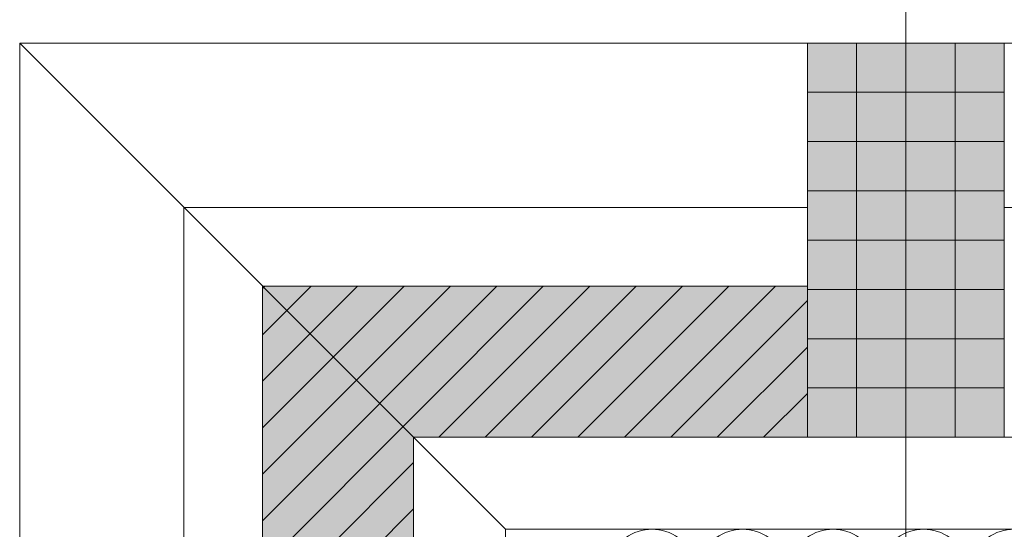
# Model space of a CAD drawing. Header units: metres. Extents: x -167 to 152, y -127 to 99.
# Tile 70 of 225: x -39.825 to -39.075, y 0.305 to 0.693. Entities that reach past the tile are written whole.
import ezdxf

# ---------------------------------------------------------------- set-up
doc = ezdxf.new("R2010")
doc.units = ezdxf.units.M
doc.header["$PDMODE"] = 1
doc.header["$PDSIZE"] = -2
doc.linetypes.add('Achsen 01', pattern=[5.291531, 3.175, -1.058062, 0.352704, -0.705764])
doc.layers.get('0').update_dxf_attribs({"lineweight": 25})
for name, color, linetype, lineweight, true_color in [('014_Fassadenarbeiten-000 Aufsicht Betonfertigteile', 7, 'Continuous', 9, 0xc0c0c0), ('014_Fassadenarbeiten-000 Aufsicht Mauerwerk', 7, 'Continuous', 9, 0xa6a6a6), ('014_Fassadenarbeiten-330 mineralische Dämmung', 7, 'Continuous', 9, 0x666666), ('AV1-Achsen', 1, 'Achsen 01', 18, 0xff0000)]:
    doc.layers.add(name, color=color, linetype=linetype, lineweight=lineweight, true_color=true_color)
for name, color, linetype, lineweight in [('014_Fassadenarbeiten-330 Betonfertigteile vertikal', 7, 'Continuous', 9), ('014_Fassadenarbeiten-330 Mauerwerk 11.5cm', 7, 'Continuous', 9), ('_GRU (2D)', 7, 'Continuous', 9), ('_OG 1 (2D)', 7, 'Continuous', 9), ('Bemaßung-Bemaßung', 7, 'Continuous', 9)]:
    doc.layers.add(name, color=color, linetype=linetype, lineweight=lineweight)
doc.layers.get('0').freeze()
doc.styles.add('Arial', font='arial.ttf')
doc.dimstyles.new('COE 50', dxfattribs={"dimtxt": 126.090495, "dimasz": 0.001414, "dimexe": 0.001, "dimexo": 0.01, "dimgap": 0.001, "dimtad": 1, "dimdec": 3, "dimtxsty": 'Arial', "dimblk": 'VW_SLASH-4', "dimblk1": 'VW_SLASH-4', "dimblk2": 'VW_SLASH-4', "dimcen": 0, "dimadec": 3, "dimazin": 0, "dimtfac": 0.8, "dimtdec": 3, "dimtix": 1, "dimtmove": 0, "dimatfit": 0, "dimldrblk": 'VW_SLASH-3', "dimfxl": 0.002, "dimfxlon": 1, "dimfrac": 2, "dimtolj": 1, "dimarcsym": 0})

# ---------------------------------------------------------------- blocks, each defined once
blk = doc.blocks.new('Group-276')
at = {"layer": '014_Fassadenarbeiten-330 mineralische Dämmung', "transparency": 33554687, "flags": 128}
blk.add_lwpolyline([(0.26, 39.03477, 1.372583), (0.26, 39.10034), (0.17, 39.07142, -1.372995), (0.17, 39.13699), (0.26, 39.10372, 1.372583), (0.26, 39.16929), (0.17, 39.14036, -1.372995), (0.17, 39.20593), (0.26, 39.17266, 1.372583), (0.26, 39.23823), (0.17, 39.20931, -1.372995), (0.17, 39.27488), (0.26, 39.24161, 1.372583), (0.26, 39.30718), (0.17, 39.27825, -1.372995), (0.17, 39.34382), (0.26, 39.31055, 1.372583), (0.26, 39.37612), (0.17, 39.3472, -1.372995), (0.17, 39.41277)], format="xyb", dxfattribs=at)
blk = doc.blocks.new('Group-277')
at = {"layer": '014_Fassadenarbeiten-330 mineralische Dämmung', "transparency": 33554687}
blk.add_blockref('Group-276', (0, 0), dxfattribs=at)
blk = doc.blocks.new('Parametric Object-39')
at = {"layer": '014_Fassadenarbeiten-330 mineralische Dämmung', "color": 7, "transparency": 33554687}
blk.add_blockref('Group-277', (0, 0), dxfattribs=at)
at = {"layer": '014_Fassadenarbeiten-330 mineralische Dämmung', "color": 0, "flags": 1}
for tag in ['instanceID', 'prm0_value', 'prm1_value', 'prm2_value', 'prm3_value', 'prm4_value', 'prm5_value', 'prm6_value', 'IFC_UUID', 'prm0_name', 'prm0_type', 'prm2_name', 'prm2_type', 'prm3_name', 'prm3_type', 'prm6_name', 'prm6_type', 'prm1_name', 'prm1_type', 'prm4_name', 'prm4_type', 'prm5_name', 'prm5_type']:
    blk.add_attdef(tag, (-39.455, 0.11541), '', height=0.00018, dxfattribs=at)
blk = doc.blocks.new('VW_SLASH-4')
at = {"color": 0, "linetype": 'ByBlock', "lineweight": -2, "transparency": 16777216}
blk.add_line((0, 0), (-1, 0), dxfattribs=at)
at = {"color": 0, "linetype": 'Continuous', "lineweight": 15, "transparency": 16777216, "flags": 128}
blk.add_lwpolyline([(0.5, 0.5), (-0.5, -0.5)], dxfattribs=at)
blk = doc.blocks.new('*D433')
at = {"layer": 'Bemaßung-Bemaßung', "color": 0, "lineweight": -2}
for p, q in [((-41.725, 0.675), (-41.875, 0.675)), ((-41.825, -22.20431), (-41.825, 0.60431)), ((-41.725, -22.275), (-41.875, -22.275))]:
    blk.add_line(p, q, dxfattribs=at)
at = {"layer": 'Defpoints', "color": 0}
for p in [(-41.825, 0.675), (-39.825, 0.675), (-39.825, -22.275)]:
    blk.add_point(p, dxfattribs=at)
at = {"layer": 'Bemaßung-Bemaßung', "color": 0, "lineweight": -2, "xscale": 0.070693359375, "yscale": 0.070693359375, "zscale": 0.070693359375}
for p, rotation in [((-41.825, 0.675), 90), ((-41.825, -22.275), 270)]:
    blk.add_blockref('VW_SLASH-4', p, dxfattribs=dict(at, rotation=rotation))
at = {"layer": 'Bemaßung-Bemaßung', "color": 0, "insert": (-41.95077, -10.8), "char_height": 0.12609, "attachment_point": 5, "rotation": 90, "style": 'Arial'}
blk.add_mtext('\\A1;22,95', dxfattribs=at)
blk = doc.blocks.new('VW_SLASH-3')
at = {"color": 0, "linetype": 'ByBlock', "lineweight": -2, "transparency": 16777216}
blk.add_line((0, 0), (-1, 0), dxfattribs=at)
at = {"color": 0, "linetype": 'Continuous', "lineweight": 15, "transparency": 16777216, "flags": 128}
blk.add_lwpolyline([(0.5, 0.5), (-0.5, -0.5)], dxfattribs=at)
blk = doc.blocks.new('*D569')
at = {"layer": 'Bemaßung-Bemaßung', "color": 0, "linetype": 'Continuous', "lineweight": -2}
for p, q in [((-41.225, 0.49), (-41.375, 0.49)), ((-41.325, 0.41931), (-41.325, 0.14569)), ((-41.225, 0.075), (-41.375, 0.075))]:
    blk.add_line(p, q, dxfattribs=at)
at = {"layer": 'Defpoints', "color": 0}
for p in [(-39.64, 0.49), (-41.325, 0.075), (-39.825, 0.075)]:
    blk.add_point(p, dxfattribs=at)
at = {"layer": 'Bemaßung-Bemaßung', "color": 0, "lineweight": -2, "xscale": 0.070693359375, "yscale": 0.070693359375, "zscale": 0.070693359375}
for p, rotation in [((-41.325, 0.49), 90), ((-41.325, 0.075), 270)]:
    blk.add_blockref('VW_SLASH-4', p, dxfattribs=dict(at, rotation=rotation))
at = {"layer": 'Bemaßung-Bemaßung', "color": 0, "insert": (-41.45928, 0.2825), "char_height": 0.1260905, "attachment_point": 5, "rotation": 90, "style": 'Arial'}
blk.add_mtext('\\A1;41\\S5^ ;', dxfattribs=at)
blk = doc.blocks.new('*D570')
at = {"layer": 'Bemaßung-Bemaßung', "color": 0, "linetype": 'Continuous', "lineweight": -2}
for p, q in [((-41.325, 0.74569), (-41.325, 0.81639)), ((-41.225, 0.675), (-41.375, 0.675)), ((-41.325, 0.675), (-41.325, 0.49)), ((-41.225, 0.49), (-41.375, 0.49)), ((-41.325, 0.41931), (-41.325, 0.34861))]:
    blk.add_line(p, q, dxfattribs=at)
at = {"layer": 'Defpoints', "color": 0}
for p in [(-39.225, 0.675), (-41.325, 0.49), (-39.64, 0.49)]:
    blk.add_point(p, dxfattribs=at)
at = {"layer": 'Bemaßung-Bemaßung', "color": 0, "lineweight": -2, "xscale": 0.070693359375, "yscale": 0.070693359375, "zscale": 0.070693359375}
for p, rotation in [((-41.325, 0.675), 270), ((-41.325, 0.49), 90)]:
    blk.add_blockref('VW_SLASH-4', p, dxfattribs=dict(at, rotation=rotation))
at = {"layer": 'Bemaßung-Bemaßung', "color": 0, "insert": (-41.47642, 0.81375), "char_height": 0.1260905, "attachment_point": 5, "rotation": 90, "style": 'Arial'}
blk.add_mtext('\\A1;18\\S5^ ;', dxfattribs=at)
blk = doc.blocks.new('*D602')
at = {"layer": 'Bemaßung-Bemaßung', "color": 0, "linetype": 'Continuous', "lineweight": -2}
for p, q in [((-40.225, 0.675), (-40.375, 0.675)), ((-40.325, 0.60431), (-40.325, 0.19569)), ((-40.225, 0.125), (-40.375, 0.125))]:
    blk.add_line(p, q, dxfattribs=at)
at = {"layer": 'Defpoints', "color": 0}
for p in [(-39.225, 0.675), (-40.325, 0.125), (-39.275, 0.125)]:
    blk.add_point(p, dxfattribs=at)
at = {"layer": 'Bemaßung-Bemaßung', "color": 0, "lineweight": -2, "xscale": 0.070693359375, "yscale": 0.070693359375, "zscale": 0.070693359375}
for p, rotation in [((-40.325, 0.675), 90), ((-40.325, 0.125), 270)]:
    blk.add_blockref('VW_SLASH-4', p, dxfattribs=dict(at, rotation=rotation))
at = {"layer": 'Bemaßung-Bemaßung', "color": 0, "insert": (-40.43912, 0.4), "char_height": 0.12609, "attachment_point": 5, "rotation": 90, "style": 'Arial'}
blk.add_mtext('\\A1;55', dxfattribs=at)
blk = doc.blocks.new('*D1711')
at = {"layer": 'Bemaßung-Bemaßung', "color": 0, "linetype": 'Continuous', "lineweight": -2}
for p, q in [((-39.075, 2.575), (-39.075, 2.725)), ((-37.875, 2.575), (-37.875, 2.725)), ((-39.00431, 2.675), (-37.94569, 2.675))]:
    blk.add_line(p, q, dxfattribs=at)
at = {"layer": 'Defpoints', "color": 0}
for p in [(-37.875, 2.675), (-39.075, 0.675), (-37.875, 0.675)]:
    blk.add_point(p, dxfattribs=at)
at = {"layer": 'Bemaßung-Bemaßung', "color": 0, "lineweight": -2, "xscale": 0.070693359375, "yscale": 0.070693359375, "zscale": 0.070693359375, "rotation": 180}
blk.add_blockref('VW_SLASH-4', (-39.075, 2.675), dxfattribs=at)
at = {"layer": 'Bemaßung-Bemaßung', "color": 0, "lineweight": -2, "xscale": 0.070693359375, "yscale": 0.070693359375, "zscale": 0.070693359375}
blk.add_blockref('VW_SLASH-4', (-37.875, 2.675), dxfattribs=at)
at = {"layer": 'Bemaßung-Bemaßung', "color": 0, "insert": (-38.475, 2.80077), "char_height": 0.12609, "attachment_point": 5, "style": 'Arial'}
blk.add_mtext('\\A1;1,20', dxfattribs=at)
blk = doc.blocks.new('*D1712')
at = {"layer": 'Bemaßung-Bemaßung', "color": 0, "linetype": 'Continuous', "lineweight": -2}
for p, q in [((-39.225, 2.575), (-39.225, 2.725)), ((-39.075, 2.575), (-39.075, 2.725)), ((-39.29569, 2.675), (-39.36639, 2.675)), ((-39.225, 2.675), (-39.075, 2.675)), ((-39.00431, 2.675), (-38.93361, 2.675))]:
    blk.add_line(p, q, dxfattribs=at)
at = {"layer": 'Defpoints', "color": 0}
for p in [(-39.075, 2.675), (-39.225, 0.675), (-39.075, 0.675)]:
    blk.add_point(p, dxfattribs=at)
at = {"layer": 'Bemaßung-Bemaßung', "color": 0, "lineweight": -2, "xscale": 0.070693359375, "yscale": 0.070693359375, "zscale": 0.070693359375}
blk.add_blockref('VW_SLASH-4', (-39.225, 2.675), dxfattribs=at)
at = {"layer": 'Bemaßung-Bemaßung', "color": 0, "lineweight": -2, "xscale": 0.070693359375, "yscale": 0.070693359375, "zscale": 0.070693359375, "rotation": 180}
blk.add_blockref('VW_SLASH-4', (-39.075, 2.675), dxfattribs=at)
at = {"layer": 'Bemaßung-Bemaßung', "color": 0, "insert": (-39.15, 2.86438), "char_height": 0.12609, "attachment_point": 5, "style": 'Arial'}
blk.add_mtext('\\A1;15', dxfattribs=at)
blk = doc.blocks.new('*D1713')
at = {"layer": 'Bemaßung-Bemaßung', "color": 0, "linetype": 'Continuous', "lineweight": -2}
for p, q in [((-39.64, 2.575), (-39.64, 2.725)), ((-39.225, 2.575), (-39.225, 2.725)), ((-39.56931, 2.675), (-39.29569, 2.675))]:
    blk.add_line(p, q, dxfattribs=at)
at = {"layer": 'Defpoints', "color": 0}
for p in [(-39.225, 2.675), (-39.225, 0.675), (-39.64, 0.49)]:
    blk.add_point(p, dxfattribs=at)
at = {"layer": 'Bemaßung-Bemaßung', "color": 0, "lineweight": -2, "xscale": 0.070693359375, "yscale": 0.070693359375, "zscale": 0.070693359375, "rotation": 180}
blk.add_blockref('VW_SLASH-4', (-39.64, 2.675), dxfattribs=at)
at = {"layer": 'Bemaßung-Bemaßung', "color": 0, "lineweight": -2, "xscale": 0.070693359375, "yscale": 0.070693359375, "zscale": 0.070693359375}
blk.add_blockref('VW_SLASH-4', (-39.225, 2.675), dxfattribs=at)
at = {"layer": 'Bemaßung-Bemaßung', "color": 0, "insert": (-39.4325, 2.80928), "char_height": 0.1260905, "attachment_point": 5, "style": 'Arial'}
blk.add_mtext('\\A1;41\\S5^ ;', dxfattribs=at)
blk = doc.blocks.new('*D1714')
at = {"layer": 'Bemaßung-Bemaßung', "color": 0, "linetype": 'Continuous', "lineweight": -2}
for p, q in [((-39.825, 2.575), (-39.825, 2.725)), ((-39.64, 2.575), (-39.64, 2.725)), ((-39.89569, 2.675), (-39.96639, 2.675)), ((-39.825, 2.675), (-39.64, 2.675)), ((-39.56931, 2.675), (-39.49861, 2.675))]:
    blk.add_line(p, q, dxfattribs=at)
at = {"layer": 'Defpoints', "color": 0}
for p in [(-39.64, 2.675), (-39.64, 0.49), (-39.825, 0.075)]:
    blk.add_point(p, dxfattribs=at)
at = {"layer": 'Bemaßung-Bemaßung', "color": 0, "lineweight": -2, "xscale": 0.070693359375, "yscale": 0.070693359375, "zscale": 0.070693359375}
blk.add_blockref('VW_SLASH-4', (-39.825, 2.675), dxfattribs=at)
at = {"layer": 'Bemaßung-Bemaßung', "color": 0, "lineweight": -2, "xscale": 0.070693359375, "yscale": 0.070693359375, "zscale": 0.070693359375, "rotation": 180}
blk.add_blockref('VW_SLASH-4', (-39.64, 2.675), dxfattribs=at)
at = {"layer": 'Bemaßung-Bemaßung', "color": 0, "insert": (-39.96375, 2.82642), "char_height": 0.1260905, "attachment_point": 5, "style": 'Arial'}
blk.add_mtext('\\A1;18\\S5^ ;', dxfattribs=at)
blk = doc.blocks.new('Group-751')
at = {"layer": 'AV1-Achsen'}
blk.add_line((-39.15, -26.5), (-39.15, 4.9), dxfattribs=at)
blk = doc.blocks.new('GRU (2D)')
at = {"layer": 'AV1-Achsen', "color": 7}
blk.add_blockref('Group-751', (0, 0), dxfattribs=at)
blk = doc.blocks.new('OG 1 (2D)')
at = {"layer": '014_Fassadenarbeiten-330 Betonfertigteile vertikal', "linetype": 'Continuous', "lineweight": 0}
blk.add_hatch(color=9, dxfattribs=at).paths.add_polyline_path([(-39.225, 0.675), (-39.075, 0.675), (-39.075, 0.375), (-39.225, 0.375)])
at = {"layer": '014_Fassadenarbeiten-330 Betonfertigteile vertikal', "linetype": 'Continuous', "lineweight": 9}
h = blk.add_hatch(dxfattribs=at)
h.set_pattern_fill('Stahlbetonfertigteil', color=8, style=0, pattern_type=2)
h.set_pattern_definition([(-90, (0, 0), (0.0375, 0), [])])
h.paths.add_polyline_path([(-39.225, 0.675), (-39.075, 0.675), (-39.075, 0.375), (-39.225, 0.375)])
at = {"layer": '014_Fassadenarbeiten-330 Betonfertigteile vertikal', "linetype": 'Continuous', "lineweight": 13}
h = blk.add_hatch(dxfattribs=at)
h.set_pattern_fill('Stahlbetonfertigteil-1', color=8, style=0, pattern_type=2)
h.set_pattern_definition([(0, (0, 0), (2e-18, -0.0375), [])])
h.paths.add_polyline_path([(-39.225, 0.675), (-39.075, 0.675), (-39.075, 0.375), (-39.225, 0.375)])
at = {"layer": '014_Fassadenarbeiten-330 Mauerwerk 11.5cm', "linetype": 'Continuous', "lineweight": 0, "true_color": 0xd19783}
blk.add_hatch(color=33, dxfattribs=at).paths.add_polyline_path([(-39.64, 0.075), (-39.64, 0.49), (-39.225, 0.49), (-39.225, 0.375), (-39.525, 0.375), (-39.525, 0.075)])
at = {"layer": '014_Fassadenarbeiten-330 Mauerwerk 11.5cm', "linetype": 'Continuous', "lineweight": 9}
h = blk.add_hatch(dxfattribs=at)
h.set_pattern_fill('Mauerwerk Münster', color=8, style=0, pattern_type=2)
h.set_pattern_definition([(45, (0, 0), (0.01767767, -0.01767767), [])])
h.paths.add_polyline_path([(-39.64, 0.075), (-39.64, 0.49), (-39.225, 0.49), (-39.225, 0.375), (-39.525, 0.375), (-39.525, 0.075)])
at = {"layer": '014_Fassadenarbeiten-000 Aufsicht Betonfertigteile', "flags": 128}
for points in [[(-39.455, 0.305), (-16.125, 0.305), (-16.125, 0.675), (-39.825, 0.675)], [(-39.455, 0.305), (-39.455, -21.905), (-39.825, -22.275), (-39.825, 0.675)]]:
    blk.add_lwpolyline(points, close=True, dxfattribs=at)
at = {"layer": '014_Fassadenarbeiten-000 Aufsicht Mauerwerk', "flags": 128}
for points in [[(-39.225, 0.55), (-39.225, 0.375), (-39.525, 0.375), (-39.525, 0.075), (-39.7, 0.075), (-39.7, 0.55)], [(-39.525, 0.375), (-39.525, 0.075), (-39.7, 0.075), (-39.7, 0.55), (-39.225, 0.55), (-39.225, 0.375)], [(-39.075, 0.375), (-39.075, 0.55), (-37.875, 0.55), (-37.875, 0.375)], [(-37.875, 0.55), (-37.875, 0.375), (-39.075, 0.375), (-39.075, 0.55)]]:
    blk.add_lwpolyline(points, close=True, dxfattribs=at)
at = {"layer": '014_Fassadenarbeiten-330 Betonfertigteile vertikal', "flags": 128}
blk.add_lwpolyline([(-39.225, 0.675), (-39.075, 0.675), (-39.075, 0.375), (-39.225, 0.375)], close=True, dxfattribs=at)
at = {"layer": '014_Fassadenarbeiten-330 Mauerwerk 11.5cm', "flags": 128}
blk.add_lwpolyline([(-39.64, 0.075), (-39.64, 0.49), (-39.225, 0.49), (-39.225, 0.375), (-39.525, 0.375), (-39.525, 0.075)], close=True, dxfattribs=at)
at = {"layer": '014_Fassadenarbeiten-330 mineralische Dämmung', "rotation": 90}
blk.add_blockref('Parametric Object-39', (0, 0), dxfattribs=at)
at = {"layer": 'Bemaßung-Bemaßung', "linetype": 'Continuous'}
for base, p1, p2, text, override, picture, middle in [((-39.075, 2.675), (-39.225, 0.675), (-39.075, 0.675), '15', {"dimtxt": 0.12609, "dimasz": 0.070693, "dimexe": 0.05, "dimgap": 0.05, "dimpost": '<>', "dimtxsty": 'Arial', "dimtix": 0, "dimtmove": 2, "dimfxl": 0.1}, '*D1712', (-39.15, 2.86438)), ((-39.225, 2.675), (-39.64, 0.49), (-39.225, 0.675), '41\\S5^ ;', {"dimtxt": 0.12609, "dimasz": 0.070693, "dimexe": 0.05, "dimgap": 0.05, "dimpost": '<>', "dimtxsty": 'Arial', "dimtmove": 2, "dimfxl": 0.1}, '*D1713', (-39.4325, 2.80928)), ((-37.875, 2.675), (-39.075, 0.675), (-37.875, 0.675), '1,20', {"dimtxt": 0.12609, "dimasz": 0.070693, "dimexe": 0.05, "dimgap": 0.05, "dimpost": '<>', "dimtxsty": 'Arial', "dimtmove": 2, "dimfxl": 0.1}, '*D1711', (-38.475, 2.80077))]:
    dim = blk.add_linear_dim(base=base, p1=p1, p2=p2, text=text, dimstyle='COE 50', override=override, dxfattribs=at)
    dim.commit()
    dim.dimension.update_dxf_attribs({"geometry": picture, "text_midpoint": middle})
dim = blk.add_linear_dim(base=(-39.64, 2.675), p1=(-39.825, 0.075), p2=(-39.64, 0.49), text='18\\S5^ ;', dimstyle='COE 50', override={"dimtxt": 0.12609, "dimasz": 0.070693, "dimexe": 0.05, "dimgap": 0.05, "dimpost": '<>', "dimtxsty": 'Arial', "dimtix": 0, "dimtmove": 2, "dimfxl": 0.1}, dxfattribs=at)
dim.commit()
dim.dimension.update_dxf_attribs({"geometry": '*D1714', "text_midpoint": (-39.96375, 2.82642), "dimtype": 160})
dim = blk.add_linear_dim(base=(-41.325, 0.49), p1=(-39.225, 0.675), p2=(-39.64, 0.49), angle=270, text='18\\S5^ ;', dimstyle='COE 50', override={"dimtxt": 0.12609, "dimasz": 0.070693, "dimexe": 0.05, "dimgap": 0.05, "dimpost": '<>', "dimtxsty": 'Arial', "dimtix": 0, "dimtmove": 2, "dimfxl": 0.1}, dxfattribs=at)
dim.commit()
dim.dimension.update_dxf_attribs({"geometry": '*D570', "text_midpoint": (-41.47642, 0.81375), "dimtype": 160})
at = {"layer": 'Bemaßung-Bemaßung'}
dim = blk.add_linear_dim(base=(-41.825, 0.675), p1=(-39.825, -22.275), p2=(-39.825, 0.675), angle=270, text='22,95', dimstyle='COE 50', override={"dimtxt": 0.12609, "dimasz": 0.070693, "dimexe": 0.05, "dimgap": 0.05, "dimpost": '<>', "dimtxsty": 'Arial', "dimtmove": 2, "dimfxl": 0.1}, dxfattribs=at)
dim.commit()
dim.dimension.update_dxf_attribs({"geometry": '*D433', "text_midpoint": (-41.95077, -10.8)})
at = {"layer": 'Bemaßung-Bemaßung', "linetype": 'Continuous'}
for base, p1, p2, text, picture, middle in [((-40.325, 0.125), (-39.225, 0.675), (-39.275, 0.125), '55', '*D602', (-40.43912, 0.4)), ((-41.325, 0.075), (-39.64, 0.49), (-39.825, 0.075), '41\\S5^ ;', '*D569', (-41.45928, 0.2825))]:
    dim = blk.add_linear_dim(base=base, p1=p1, p2=p2, angle=270, text=text, dimstyle='COE 50', override={"dimtxt": 0.12609, "dimasz": 0.070693, "dimexe": 0.05, "dimgap": 0.05, "dimpost": '<>', "dimtxsty": 'Arial', "dimtmove": 2, "dimfxl": 0.1}, dxfattribs=at)
    dim.commit()
    dim.dimension.update_dxf_attribs({"geometry": picture, "text_midpoint": middle})

msp = doc.modelspace()

# ---------------------------------------------------------------- block references
at = {"layer": '_OG 1 (2D)'}
msp.add_blockref('OG 1 (2D)', (0, 0), dxfattribs=at)

# ---------------------------------------------------------------- next in the draw order: block references
at = {"layer": '_GRU (2D)'}
msp.add_blockref('GRU (2D)', (0, 0), dxfattribs=at)

doc.saveas('drawing.dxf')
